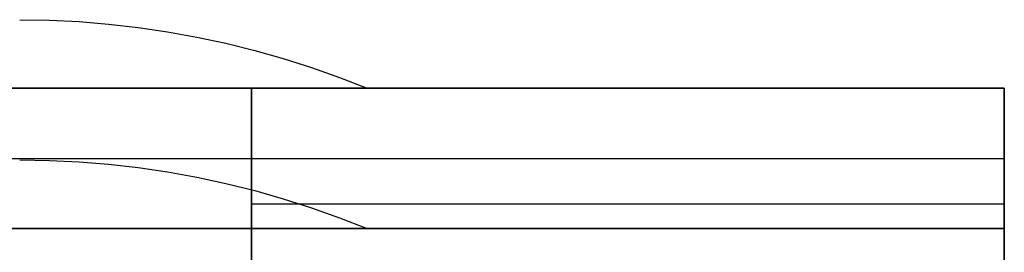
# Model space of a CAD drawing. Header units: millimetres. Extents: x -88 to 88, y -12 to 103.
# Tile 77 of 256: x -54.904 to -52.745, y 16.426 to 16.936. Entities that reach past the tile are written whole.
import ezdxf

# ---------------------------------------------------------------- set-up
doc = ezdxf.new("R2010")
doc.units = ezdxf.units.MM
doc.layers.add('Default', color=7, linetype='Continuous', true_color=0x000000)

msp = doc.modelspace()

# ---------------------------------------------------------------- linework, layer by layer
at = {"layer": 'Default', "color": 254, "true_color": 0xcad1ee, "extrusion": (1, -8.74228e-08, 3.16254e-15)}
for points in [[(16.9356, 3.482), (16.9345, 3.4169), (16.9314, 3.3518), (16.9261, 3.2869), (16.9187, 3.2222), (16.9092, 3.1578), (16.8977, 3.0937), (16.884, 3.03), (16.8684, 2.9668), (16.8506, 2.9041), (16.8309, 2.842), (16.8091, 2.7807), (16.7854, 2.72)], [(16.9356, -1.09), (16.9345, -1.1551), (16.9314, -1.2202), (16.9261, -1.2851), (16.9187, -1.3498), (16.9092, -1.4142), (16.8977, -1.4783), (16.884, -1.542), (16.8684, -1.6052), (16.8506, -1.6679), (16.8309, -1.73), (16.8091, -1.7913), (16.7854, -1.852)], [(16.6286, 3.482), (16.6275, 3.4169), (16.6244, 3.3518), (16.6191, 3.2869), (16.6117, 3.2222), (16.6022, 3.1578), (16.5907, 3.0937), (16.577, 3.03), (16.5614, 2.9668), (16.5436, 2.9041), (16.5239, 2.842), (16.5021, 2.7807), (16.4784, 2.72)], [(16.6286, -1.09), (16.6275, -1.1551), (16.6244, -1.2202), (16.6191, -1.2851), (16.6117, -1.3498), (16.6022, -1.4142), (16.5907, -1.4783), (16.577, -1.542), (16.5614, -1.6052), (16.5436, -1.6679), (16.5239, -1.73), (16.5021, -1.7913), (16.4784, -1.852)]]:
    msp.add_lwpolyline(points, dxfattribs=at)
at = {"layer": 'Default', "color": 254, "true_color": 0xcad1ee, "extrusion": (1.87185e-16, 4.37114e-08, 1)}
for points in [[(-54.9042, 16.9356), (-54.8391, 16.9345), (-54.774, 16.9314), (-54.7091, 16.9261), (-54.6444, 16.9187), (-54.5799, 16.9092), (-54.5158, 16.8977), (-54.4522, 16.884), (-54.3889, 16.8684), (-54.3263, 16.8506), (-54.2642, 16.8309), (-54.2028, 16.8091), (-54.1422, 16.7854)], [(-54.9042, 16.6286), (-54.8391, 16.6275), (-54.774, 16.6244), (-54.7091, 16.6191), (-54.6444, 16.6117), (-54.5799, 16.6022), (-54.5158, 16.5907), (-54.4522, 16.577), (-54.3889, 16.5614), (-54.3263, 16.5436), (-54.2642, 16.5239), (-54.2028, 16.5021), (-54.1422, 16.4784)]]:
    msp.add_lwpolyline(points, dxfattribs=at)
at = {"layer": 'Default', "color": 254, "true_color": 0xcad1ee, "extrusion": (-9.45605e-16, 4.37114e-08, 1)}
for points in [[(-54.9042, 16.9356), (-54.8391, 16.9345), (-54.774, 16.9314), (-54.7091, 16.9261), (-54.6444, 16.9187), (-54.5799, 16.9092), (-54.5158, 16.8977), (-54.4522, 16.884), (-54.3889, 16.8684), (-54.3263, 16.8506), (-54.2642, 16.8309), (-54.2028, 16.8091), (-54.1422, 16.7854)], [(-54.9042, 16.6286), (-54.8391, 16.6275), (-54.774, 16.6244), (-54.7091, 16.6191), (-54.6444, 16.6117), (-54.5799, 16.6022), (-54.5158, 16.5907), (-54.4522, 16.577), (-54.3889, 16.5614), (-54.3263, 16.5436), (-54.2642, 16.5239), (-54.2028, 16.5021), (-54.1422, 16.4784)]]:
    msp.add_lwpolyline(points, dxfattribs=at)
at = {"layer": 'Default', "color": 254, "true_color": 0xcad1ee}
for points in [[(-52.7452, 16.7854), (-68.7472, 16.7854)], [(-59.4762, 16.7854), (-54.3962, 16.7854)], [(-52.7452, 16.7854), (-57.8252, 16.7854)], [(-54.3962, 16.7854), (-52.7452, 16.7854)], [(-54.3962, 16.4784), (-54.3962, 16.7854)], [(-54.3962, 16.7854), (-54.3962, 16.2244)], [(-52.7452, 16.4784), (-52.7452, 16.7854)], [(-52.7452, 16.7854), (-52.7452, 16.4784)], [(-59.4762, 16.6319), (-54.3962, 16.6319)], [(-57.8252, 16.6319), (-52.7452, 16.6319)], [(-52.7452, 16.5314), (-54.3962, 16.5314)], [(-54.3962, 16.5314), (-54.3962, 16.2244)], [(-52.7452, 16.5314), (-54.3962, 16.5314)], [(-52.7452, 16.3768), (-52.7452, 16.5314)], [(-52.7452, 16.4784), (-68.7472, 16.4784)], [(-59.4762, 16.4784), (-54.3962, 16.4784)], [(-52.7452, 16.4784), (-57.8252, 16.4784)], [(-54.3962, 16.4784), (-52.7452, 16.4784)], [(-54.3962, 16.2244), (-54.3962, 16.4784)], [(-52.7452, 16.4784), (-52.7452, 16.3768)]]:
    msp.add_lwpolyline(points, dxfattribs=at)
at = {"layer": 'Default', "color": 254, "true_color": 0xcad1ee, "extrusion": (-6.84718e-15, 1, -1.09278e-08)}
msp.add_lwpolyline([(54.9042, 2.72), (54.8873, 2.7202), (54.8702, 2.7208), (54.853, 2.7217), (54.8357, 2.7231), (54.8183, 2.7249), (54.8008, 2.727), (54.7832, 2.7297), (54.7655, 2.7327), (54.7478, 2.7362), (54.7301, 2.7402), (54.7123, 2.7446), (54.6945, 2.7494), (54.6767, 2.7547), (54.659, 2.7605), (54.6413, 2.7668), (54.6237, 2.7735), (54.6061, 2.7807), (54.5887, 2.7884), (54.5714, 2.7965), (54.5542, 2.8051), (54.5372, 2.8142), (54.5203, 2.8238), (54.5037, 2.8338), (54.4872, 2.8442), (54.471, 2.8551), (54.455, 2.8665), (54.4393, 2.8782), (54.4239, 2.8904), (54.4088, 2.903), (54.394, 2.916), (54.3795, 2.9294), (54.3654, 2.9432), (54.3516, 2.9573), (54.3382, 2.9718), (54.3252, 2.9866), (54.3126, 3.0017), (54.3004, 3.0171), (54.2886, 3.0328), (54.2773, 3.0488), (54.2664, 3.065), (54.2559, 3.0815), (54.2459, 3.0981), (54.2364, 3.115), (54.2273, 3.132), (54.2187, 3.1492), (54.2105, 3.1665), (54.2029, 3.184), (54.1957, 3.2015), (54.189, 3.2191), (54.1827, 3.2368), (54.1769, 3.2546), (54.1716, 3.2723), (54.1667, 3.2901), (54.1623, 3.3079), (54.1584, 3.3256), (54.1549, 3.3433), (54.1518, 3.361), (54.1492, 3.3786), (54.147, 3.3961), (54.1453, 3.4135), (54.1439, 3.4308), (54.1429, 3.448), (54.1424, 3.4651), (54.1422, 3.482), (54.1424, 3.4989), (54.1429, 3.516), (54.1439, 3.5332), (54.1453, 3.5505), (54.147, 3.5679), (54.1492, 3.5854), (54.1518, 3.603), (54.1549, 3.6207), (54.1584, 3.6384), (54.1623, 3.6561), (54.1667, 3.6739), (54.1716, 3.6917), (54.1769, 3.7094), (54.1827, 3.7272), (54.189, 3.7449), (54.1957, 3.7625), (54.2029, 3.78), (54.2105, 3.7975), (54.2187, 3.8148), (54.2273, 3.832), (54.2364, 3.849), (54.2459, 3.8659), (54.2559, 3.8825), (54.2664, 3.899), (54.2773, 3.9152), (54.2886, 3.9312), (54.3004, 3.9469), (54.3126, 3.9623), (54.3252, 3.9774), (54.3382, 3.9922), (54.3516, 4.0067), (54.3654, 4.0208), (54.3795, 4.0346), (54.394, 4.048), (54.4088, 4.061), (54.4239, 4.0736), (54.4393, 4.0858), (54.455, 4.0975), (54.471, 4.1089), (54.4872, 4.1198), (54.5037, 4.1302), (54.5203, 4.1402), (54.5372, 4.1498), (54.5542, 4.1589), (54.5714, 4.1675), (54.5887, 4.1756), (54.6061, 4.1833), (54.6237, 4.1905), (54.6413, 4.1972), (54.659, 4.2035), (54.6767, 4.2093), (54.6945, 4.2146), (54.7123, 4.2194), (54.7301, 4.2238), (54.7478, 4.2278), (54.7655, 4.2313), (54.7832, 4.2343), (54.8008, 4.237), (54.8183, 4.2391), (54.8357, 4.2409), (54.853, 4.2423), (54.8702, 4.2432), (54.8873, 4.2438), (54.9042, 4.244)], dxfattribs=at)
at = {"layer": 'Default', "color": 254, "true_color": 0xcad1ee, "extrusion": (-9.26712e-16, 1, -1.09278e-08)}
msp.add_lwpolyline([(54.9042, -1.852), (54.8873, -1.8518), (54.8702, -1.8512), (54.853, -1.8503), (54.8357, -1.8489), (54.8183, -1.8471), (54.8008, -1.845), (54.7832, -1.8423), (54.7655, -1.8393), (54.7478, -1.8358), (54.7301, -1.8318), (54.7123, -1.8274), (54.6945, -1.8226), (54.6767, -1.8173), (54.659, -1.8115), (54.6413, -1.8052), (54.6237, -1.7985), (54.6061, -1.7913), (54.5887, -1.7836), (54.5714, -1.7755), (54.5542, -1.7669), (54.5372, -1.7578), (54.5203, -1.7482), (54.5037, -1.7382), (54.4872, -1.7278), (54.471, -1.7169), (54.455, -1.7055), (54.4393, -1.6938), (54.4239, -1.6816), (54.4088, -1.669), (54.394, -1.656), (54.3795, -1.6426), (54.3654, -1.6288), (54.3516, -1.6147), (54.3382, -1.6002), (54.3252, -1.5854), (54.3126, -1.5703), (54.3004, -1.5549), (54.2886, -1.5392), (54.2773, -1.5232), (54.2664, -1.507), (54.2559, -1.4905), (54.2459, -1.4739), (54.2364, -1.457), (54.2273, -1.44), (54.2187, -1.4228), (54.2105, -1.4055), (54.2029, -1.388), (54.1957, -1.3705), (54.189, -1.3529), (54.1827, -1.3352), (54.1769, -1.3174), (54.1716, -1.2997), (54.1667, -1.2819), (54.1623, -1.2641), (54.1584, -1.2464), (54.1549, -1.2287), (54.1518, -1.211), (54.1492, -1.1934), (54.147, -1.1759), (54.1453, -1.1585), (54.1439, -1.1412), (54.1429, -1.124), (54.1424, -1.1069), (54.1422, -1.09), (54.1424, -1.0731), (54.1429, -1.056), (54.1439, -1.0388), (54.1453, -1.0215), (54.147, -1.0041), (54.1492, -0.9866), (54.1518, -0.969), (54.1549, -0.9513), (54.1584, -0.9336), (54.1623, -0.9159), (54.1667, -0.8981), (54.1716, -0.8803), (54.1769, -0.8626), (54.1827, -0.8448), (54.189, -0.8271), (54.1957, -0.8095), (54.2029, -0.792), (54.2105, -0.7745), (54.2187, -0.7572), (54.2273, -0.74), (54.2364, -0.723), (54.2459, -0.7061), (54.2559, -0.6895), (54.2664, -0.673), (54.2773, -0.6568), (54.2886, -0.6408), (54.3004, -0.6251), (54.3126, -0.6097), (54.3252, -0.5946), (54.3382, -0.5798), (54.3516, -0.5653), (54.3654, -0.5512), (54.3795, -0.5374), (54.394, -0.524), (54.4088, -0.511), (54.4239, -0.4984), (54.4393, -0.4862), (54.455, -0.4745), (54.471, -0.4631), (54.4872, -0.4522), (54.5037, -0.4418), (54.5203, -0.4318), (54.5372, -0.4222), (54.5542, -0.4131), (54.5714, -0.4045), (54.5887, -0.3964), (54.6061, -0.3887), (54.6237, -0.3815), (54.6413, -0.3748), (54.659, -0.3685), (54.6767, -0.3627), (54.6945, -0.3574), (54.7123, -0.3526), (54.7301, -0.3482), (54.7478, -0.3442), (54.7655, -0.3407), (54.7832, -0.3377), (54.8008, -0.335), (54.8183, -0.3329), (54.8357, -0.3311), (54.853, -0.3297), (54.8702, -0.3288), (54.8873, -0.3282), (54.9042, -0.328)], dxfattribs=at)
at = {"layer": 'Default', "color": 254, "true_color": 0xcad1ee, "extrusion": (1, 0, 0)}
for points in [[(16.7854, 7.8), (16.7854, 8.054)], [(16.5314, 8.308), (16.5401, 8.3079), (16.5487, 8.3074), (16.5574, 8.3067), (16.566, 8.3056), (16.5745, 8.3043), (16.5831, 8.3027), (16.5915, 8.3008), (16.5999, 8.2986), (16.6082, 8.2961), (16.6164, 8.2933), (16.6246, 8.2903), (16.6326, 8.287), (16.6405, 8.2834), (16.6482, 8.2795), (16.6559, 8.2754), (16.6634, 8.271), (16.6707, 8.2664), (16.6779, 8.2615), (16.6849, 8.2564), (16.6917, 8.251), (16.6983, 8.2454), (16.7048, 8.2396), (16.711, 8.2336), (16.717, 8.2274), (16.7228, 8.2209), (16.7284, 8.2143), (16.7338, 8.2075), (16.7389, 8.2005), (16.7438, 8.1933), (16.7484, 8.186), (16.7528, 8.1785), (16.7569, 8.1709), (16.7608, 8.1631), (16.7644, 8.1552), (16.7677, 8.1472), (16.7707, 8.1391), (16.7735, 8.1308), (16.776, 8.1225), (16.7782, 8.1141), (16.7801, 8.1057), (16.7817, 8.0972), (16.783, 8.0886), (16.7841, 8.08), (16.7848, 8.0713), (16.7852, 8.0627), (16.7854, 8.054)], [(16.7854, 8.054), (16.7854, -3.9856)], [(16.5811, -3.9856), (16.5811, 8.3031)], [(16.5049, 7.8), (16.5049, 8.308)], [(16.4784, 7.8), (16.4784, 8.054)], [(16.4784, 8.054), (16.4784, -3.9856)]]:
    msp.add_lwpolyline(points, dxfattribs=at)
at = {"layer": 'Default', "color": 254, "true_color": 0xcad1ee, "extrusion": (1, 1.63045e-13, 1.07097e-13)}
msp.add_lwpolyline([(16.7854, 8.054), (16.7852, 8.0627), (16.7848, 8.0713), (16.7841, 8.08), (16.783, 8.0886), (16.7817, 8.0972), (16.7801, 8.1057), (16.7782, 8.1141), (16.776, 8.1225), (16.7735, 8.1308), (16.7707, 8.1391), (16.7677, 8.1472), (16.7644, 8.1552), (16.7608, 8.1631), (16.7569, 8.1709), (16.7528, 8.1785), (16.7484, 8.186), (16.7438, 8.1933), (16.7389, 8.2005), (16.7338, 8.2075), (16.7284, 8.2143), (16.7228, 8.2209), (16.717, 8.2274), (16.711, 8.2336), (16.7048, 8.2396), (16.6983, 8.2454), (16.6917, 8.251), (16.6849, 8.2564), (16.6779, 8.2615), (16.6707, 8.2664), (16.6634, 8.271), (16.6559, 8.2754), (16.6482, 8.2795), (16.6405, 8.2834), (16.6326, 8.287), (16.6246, 8.2903), (16.6164, 8.2933), (16.6082, 8.2961), (16.5999, 8.2986), (16.5915, 8.3008), (16.5831, 8.3027), (16.5745, 8.3043), (16.566, 8.3056), (16.5574, 8.3067), (16.5487, 8.3074), (16.5401, 8.3079), (16.5314, 8.308)], dxfattribs=at)
at = {"layer": 'Default', "color": 254, "true_color": 0xcad1ee, "extrusion": (1, -9.55096e-14, -3.95614e-14)}
msp.add_lwpolyline([(16.5314, 8.308), (16.5401, 8.3079), (16.5487, 8.3074), (16.5574, 8.3067), (16.566, 8.3056), (16.5745, 8.3043), (16.5831, 8.3027), (16.5915, 8.3008), (16.5999, 8.2986), (16.6082, 8.2961), (16.6164, 8.2933), (16.6246, 8.2903), (16.6326, 8.287), (16.6405, 8.2834), (16.6482, 8.2795), (16.6559, 8.2754), (16.6634, 8.271), (16.6707, 8.2664), (16.6779, 8.2615), (16.6849, 8.2564), (16.6917, 8.251), (16.6983, 8.2454), (16.7048, 8.2396), (16.711, 8.2336), (16.717, 8.2274), (16.7228, 8.2209), (16.7284, 8.2143), (16.7338, 8.2075), (16.7389, 8.2005), (16.7438, 8.1933), (16.7484, 8.186), (16.7528, 8.1785), (16.7569, 8.1709), (16.7608, 8.1631), (16.7644, 8.1552), (16.7677, 8.1472), (16.7707, 8.1391), (16.7735, 8.1308), (16.776, 8.1225), (16.7782, 8.1141), (16.7801, 8.1057), (16.7817, 8.0972), (16.783, 8.0886), (16.7841, 8.08), (16.7848, 8.0713), (16.7852, 8.0627), (16.7854, 8.054)], dxfattribs=at)
at = {"layer": 'Default', "color": 254, "true_color": 0xcad1ee, "extrusion": (1.30092e-14, 1, -1.09279e-08)}
msp.add_lwpolyline([(54.9042, 2.72), (54.8873, 2.7202), (54.8702, 2.7208), (54.853, 2.7217), (54.8357, 2.7231), (54.8183, 2.7249), (54.8008, 2.727), (54.7832, 2.7297), (54.7655, 2.7327), (54.7478, 2.7362), (54.7301, 2.7402), (54.7123, 2.7446), (54.6945, 2.7494), (54.6767, 2.7547), (54.659, 2.7605), (54.6413, 2.7668), (54.6237, 2.7735), (54.6061, 2.7807), (54.5887, 2.7884), (54.5714, 2.7965), (54.5542, 2.8051), (54.5372, 2.8142), (54.5203, 2.8238), (54.5037, 2.8338), (54.4872, 2.8442), (54.471, 2.8551), (54.455, 2.8665), (54.4393, 2.8782), (54.4239, 2.8904), (54.4088, 2.903), (54.394, 2.916), (54.3795, 2.9294), (54.3654, 2.9432), (54.3516, 2.9573), (54.3382, 2.9718), (54.3252, 2.9866), (54.3126, 3.0017), (54.3004, 3.0171), (54.2886, 3.0328), (54.2773, 3.0488), (54.2664, 3.065), (54.2559, 3.0815), (54.2459, 3.0981), (54.2364, 3.115), (54.2273, 3.132), (54.2187, 3.1492), (54.2105, 3.1665), (54.2029, 3.184), (54.1957, 3.2015), (54.189, 3.2191), (54.1827, 3.2368), (54.1769, 3.2546), (54.1716, 3.2723), (54.1667, 3.2901), (54.1623, 3.3079), (54.1584, 3.3256), (54.1549, 3.3433), (54.1518, 3.361), (54.1492, 3.3786), (54.147, 3.3961), (54.1453, 3.4135), (54.1439, 3.4308), (54.1429, 3.448), (54.1424, 3.4651), (54.1422, 3.482), (54.1424, 3.4989), (54.1429, 3.516), (54.1439, 3.5332), (54.1453, 3.5505), (54.147, 3.5679), (54.1492, 3.5854), (54.1518, 3.603), (54.1549, 3.6207), (54.1584, 3.6384), (54.1623, 3.6561), (54.1667, 3.6739), (54.1716, 3.6917), (54.1769, 3.7094), (54.1827, 3.7272), (54.189, 3.7449), (54.1957, 3.7625), (54.2029, 3.78), (54.2105, 3.7975), (54.2187, 3.8148), (54.2273, 3.832), (54.2364, 3.849), (54.2459, 3.8659), (54.2559, 3.8825), (54.2664, 3.899), (54.2773, 3.9152), (54.2886, 3.9312), (54.3004, 3.9469), (54.3126, 3.9623), (54.3252, 3.9774), (54.3382, 3.9922), (54.3516, 4.0067), (54.3654, 4.0208), (54.3795, 4.0346), (54.394, 4.048), (54.4088, 4.061), (54.4239, 4.0736), (54.4393, 4.0858), (54.455, 4.0975), (54.471, 4.1089), (54.4872, 4.1198), (54.5037, 4.1302), (54.5203, 4.1402), (54.5372, 4.1498), (54.5542, 4.1589), (54.5714, 4.1675), (54.5887, 4.1756), (54.6061, 4.1833), (54.6237, 4.1905), (54.6413, 4.1972), (54.659, 4.2035), (54.6767, 4.2093), (54.6945, 4.2146), (54.7123, 4.2194), (54.7301, 4.2238), (54.7478, 4.2278), (54.7655, 4.2313), (54.7832, 4.2343), (54.8008, 4.237), (54.8183, 4.2391), (54.8357, 4.2409), (54.853, 4.2423), (54.8702, 4.2432), (54.8873, 4.2438), (54.9042, 4.244)], dxfattribs=at)
at = {"layer": 'Default', "color": 254, "true_color": 0xcad1ee, "extrusion": (1.2801e-14, 1, -1.09279e-08)}
msp.add_lwpolyline([(54.9042, -1.852), (54.8873, -1.8518), (54.8702, -1.8512), (54.853, -1.8503), (54.8357, -1.8489), (54.8183, -1.8471), (54.8008, -1.845), (54.7832, -1.8423), (54.7655, -1.8393), (54.7478, -1.8358), (54.7301, -1.8318), (54.7123, -1.8274), (54.6945, -1.8226), (54.6767, -1.8173), (54.659, -1.8115), (54.6413, -1.8052), (54.6237, -1.7985), (54.6061, -1.7913), (54.5887, -1.7836), (54.5714, -1.7755), (54.5542, -1.7669), (54.5372, -1.7578), (54.5203, -1.7482), (54.5037, -1.7382), (54.4872, -1.7278), (54.471, -1.7169), (54.455, -1.7055), (54.4393, -1.6938), (54.4239, -1.6816), (54.4088, -1.669), (54.394, -1.656), (54.3795, -1.6426), (54.3654, -1.6288), (54.3516, -1.6147), (54.3382, -1.6002), (54.3252, -1.5854), (54.3126, -1.5703), (54.3004, -1.5549), (54.2886, -1.5392), (54.2773, -1.5232), (54.2664, -1.507), (54.2559, -1.4905), (54.2459, -1.4739), (54.2364, -1.457), (54.2273, -1.44), (54.2187, -1.4228), (54.2105, -1.4055), (54.2029, -1.388), (54.1957, -1.3705), (54.189, -1.3529), (54.1827, -1.3352), (54.1769, -1.3174), (54.1716, -1.2997), (54.1667, -1.2819), (54.1623, -1.2641), (54.1584, -1.2464), (54.1549, -1.2287), (54.1518, -1.211), (54.1492, -1.1934), (54.147, -1.1759), (54.1453, -1.1585), (54.1439, -1.1412), (54.1429, -1.124), (54.1424, -1.1069), (54.1422, -1.09), (54.1424, -1.0731), (54.1429, -1.056), (54.1439, -1.0388), (54.1453, -1.0215), (54.147, -1.0041), (54.1492, -0.9866), (54.1518, -0.969), (54.1549, -0.9513), (54.1584, -0.9336), (54.1623, -0.9159), (54.1667, -0.8981), (54.1716, -0.8803), (54.1769, -0.8626), (54.1827, -0.8448), (54.189, -0.8271), (54.1957, -0.8095), (54.2029, -0.792), (54.2105, -0.7745), (54.2187, -0.7572), (54.2273, -0.74), (54.2364, -0.723), (54.2459, -0.7061), (54.2559, -0.6895), (54.2664, -0.673), (54.2773, -0.6568), (54.2886, -0.6408), (54.3004, -0.6251), (54.3126, -0.6097), (54.3252, -0.5946), (54.3382, -0.5798), (54.3516, -0.5653), (54.3654, -0.5512), (54.3795, -0.5374), (54.394, -0.524), (54.4088, -0.511), (54.4239, -0.4984), (54.4393, -0.4862), (54.455, -0.4745), (54.471, -0.4631), (54.4872, -0.4522), (54.5037, -0.4418), (54.5203, -0.4318), (54.5372, -0.4222), (54.5542, -0.4131), (54.5714, -0.4045), (54.5887, -0.3964), (54.6061, -0.3887), (54.6237, -0.3815), (54.6413, -0.3748), (54.659, -0.3685), (54.6767, -0.3627), (54.6945, -0.3574), (54.7123, -0.3526), (54.7301, -0.3482), (54.7478, -0.3442), (54.7655, -0.3407), (54.7832, -0.3377), (54.8008, -0.335), (54.8183, -0.3329), (54.8357, -0.3311), (54.853, -0.3297), (54.8702, -0.3288), (54.8873, -0.3282), (54.9042, -0.328)], dxfattribs=at)

doc.saveas('drawing.dxf')
